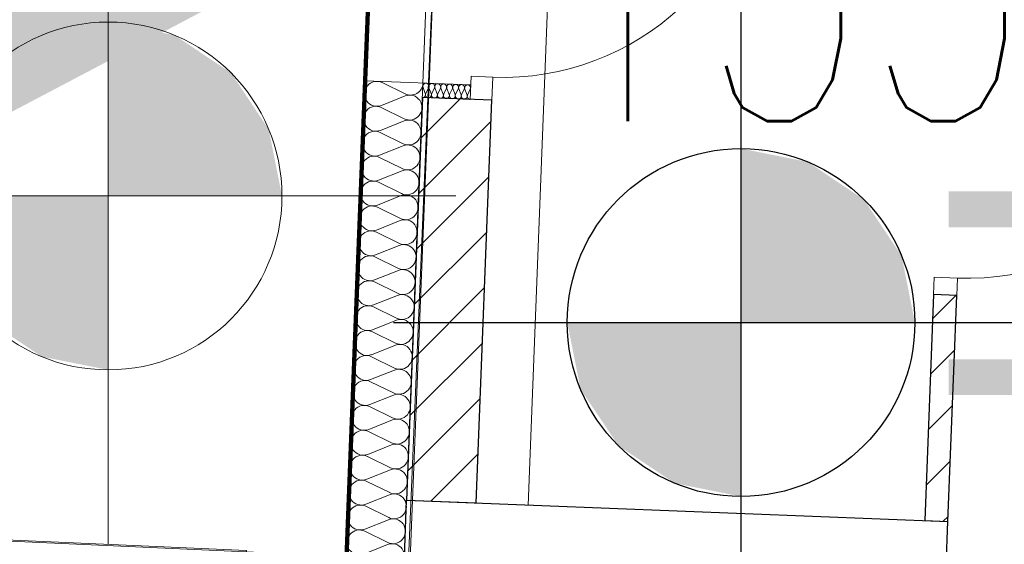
# Model space of a CAD drawing. Extents: x -134780 to 5540120, y 74663 to 5964901.
# Tile 34 of 71: x 5539579.07 to 5539582.47, y 5961347.79 to 5961349.6. Entities that reach past the tile are written whole.
import ezdxf

# ---------------------------------------------------------------- set-up
doc = ezdxf.new("R2010")
doc.units = 0
doc.header["$MEASUREMENT"] = 0
doc.set_wipeout_variables(frame=1)
doc.linetypes.add('Krawędzie ukryte', pattern=[150, 100, -50])
doc.linetypes.add('L_0_06', pattern=[2, 1.5, -0.5])
for name, color, linetype, lineweight in [('312_budynek_ewidencyjny_Nr_Pióra__7', 7, 'Continuous', 13), ('312_oznaczenie_budynku_ewidencyjnego_Nr_Pióra__7', 7, 'Continuous', 13), ('Arch wyburzenia_Nr_Pióra__46', 5, 'Continuous', 13), ('arch wypelnienia_Nr_Pióra__118', 7, 'Continuous', 211), ('arch wypelnienia_Nr_Pióra__55', 214, 'Continuous', 25), ('Arch ściany nośne_Nr_Pióra__21', 7, 'Continuous', 9), ('Arch ściany nośne_Nr_Pióra__27', 7, 'Continuous', 30), ('chodnik_Nr_Pióra__7', 7, 'Continuous', 13), ('Drzwi ArchiCAD_Nr_Pióra__27', 7, 'Continuous', 30), ('Drzwi ArchiCAD_Nr_Pióra__5', 7, 'Continuous', 13), ('ib_Nr_Pióra__7', 7, 'Continuous', 13), ('INWENT RZĘDNE_Nr_Pióra__15', 214, 'Continuous', 25), ('INWENT RZĘDNE_Nr_Pióra__21', 7, 'Continuous', 9), ('INWENT.ŚCIANY_Nr_Pióra__1', 7, 'Continuous', 25), ('Istniejące stropy_Nr_Pióra__5', 7, 'Continuous', 13), ('mapa', 7, 'Continuous', 13), ('zasuwa_lub_zawor_Nr_Pióra__7', 7, 'Continuous', 13)]:
    doc.layers.add(name, color=color, linetype=linetype, lineweight=lineweight)
doc.layers.add('Arch ocieplenie', color=7, linetype='Continuous')
doc.layers.add('INWENT RZĘDNE', color=7, linetype='Continuous')
doc.layers.add('Arch ocieplenie_Nr_Pióra__22', color=7, linetype='Continuous', lineweight=9, true_color=0x7f7f7f)
doc.layers.add('Arch okna_Nr_Pióra__4', color=7, linetype='Continuous', lineweight=9, true_color=0x029e21)
doc.styles.add('GENERATED_STYLE_1', font='txt')
doc.styles.add('GENERATED_STYLE_7', font='Simplex.shx', dxfattribs={"bigfont": 'BIGFONT.SHX'})
pattern_1 = [(45, (5539713.8376, 5961225.37486), (-0.09192388, 0.09192388), [])]

# ---------------------------------------------------------------- blocks, each defined once
blk = doc.blocks.new('Koty wysokościowe_21', base_point=(-134464.7, 123618.3))
at = {"layer": 'INWENT RZĘDNE_Nr_Pióra__21', "linetype": 'Continuous'}
for points in [[(-134464.7, 123618.3), (-133864.7, 123618.3), (-133910.4, 123847.9), (-134040.4, 124042.6), (-134235.1, 124172.6), (-134464.7, 124218.3)], [(-134464.7, 123618.3), (-135064.7, 123618.3), (-135019, 123388.7), (-134889, 123194), (-134694.3, 123064), (-134464.7, 123018.3)]]:
    blk.add_hatch(color=256, dxfattribs=at).paths.add_polyline_path(points, flags=0)
for p, q in [((-134464.7, 122418.3), (-134464.7, 124818.3)), ((-135664.7, 123618.3), (-133264.7, 123618.3))]:
    blk.add_line(p, q, dxfattribs=at)
blk.add_circle((-134464.7, 123618.3), 600, dxfattribs=at)
at = {"layer": 'INWENT RZĘDNE_Nr_Pióra__21', "insert": (-138238.1, 123880.3), "char_height": 1200, "attachment_point": 7, "style": 'GENERATED_STYLE_1'}
blk.add_mtext('{85,73}', dxfattribs=at)
blk = doc.blocks.new('Koty wysokościowe_5', base_point=(-132279.6, 123181.6))
at = {"layer": 'INWENT RZĘDNE_Nr_Pióra__15', "linetype": 'Continuous'}
for points in [[(-132279.6, 123181.6), (-131679.6, 123181.6), (-131725.3, 123411.2), (-131855.3, 123605.9), (-132050, 123735.9), (-132279.6, 123781.6)], [(-132279.6, 123181.6), (-132879.6, 123181.6), (-132833.9, 122952), (-132703.8, 122757.3), (-132509.2, 122627.3), (-132279.6, 122581.6)]]:
    blk.add_hatch(color=256, dxfattribs=at).paths.add_polyline_path(points, flags=0)
for p, q in [((-132279.6, 121981.6), (-132279.6, 124381.6)), ((-133479.6, 123181.6), (-131079.6, 123181.6))]:
    blk.add_line(p, q, dxfattribs=at)
blk.add_circle((-132279.6, 123181.6), 600, dxfattribs=at)
at = {"layer": 'INWENT RZĘDNE_Nr_Pióra__15', "insert": (-131614.1, 122708.1), "char_height": 1200, "attachment_point": 7, "style": 'GENERATED_STYLE_1'}
blk.add_mtext('{±0,00}', dxfattribs=at)
blk = doc.blocks.new('Izolacja cieplna 14_38', base_point=(-133215.2, 123951.2))
at = {"layer": 'Arch ocieplenie_Nr_Pióra__22', "linetype": 'Continuous'}
for p, q in [((-133370, 123972.1), (-133377.8, 123992.6)), ((-133358.9, 123991.9), (-133368.3, 123972.1)), ((-133349.4, 123971.3), (-133357.2, 123991.8)), ((-133338.3, 123991.1), (-133347.7, 123971.3)), ((-133328.8, 123970.5), (-133336.6, 123991)), ((-133317.7, 123990.3), (-133327.1, 123970.4)), ((-133308.2, 123969.7), (-133316, 123990.2)), ((-133297.1, 123989.5), (-133306.5, 123969.6)), ((-133287.6, 123968.9), (-133295.4, 123989.4)), ((-133276.5, 123988.7), (-133285.8, 123968.8)), ((-133267, 123968.1), (-133274.8, 123988.6)), ((-133255.9, 123987.9), (-133265.2, 123968)), ((-133246.4, 123967.3), (-133254.1, 123987.8)), ((-133235.3, 123987.1), (-133244.6, 123967.2)), ((-133225.8, 123966.5), (-133233.5, 123987)), ((-133214.7, 123986.3), (-133224, 123966.4))]:
    blk.add_line(p, q, dxfattribs=at)
for centre, start_param, end_param in [((-133368.2, 123996.5), 1.158003, 5.125183), ((-133347.6, 123995.7), 1.158003, 5.125183), ((-133327, 123994.9), 1.158003, 5.125183), ((-133306.4, 123994.1), 1.158003, 5.125183), ((-133285.8, 123993.3), 1.158003, 5.125183), ((-133265.1, 123992.5), 1.158003, 5.125183), ((-133244.5, 123991.7), 1.158003, 5.125183), ((-133223.9, 123990.9), 1.158003, 5.125183), ((-133379.6, 123968.2), 6.283185, 8.266774), ((-133359, 123967.4), 4.299595, 8.266774), ((-133338.4, 123966.6), 4.299595, 8.266774), ((-133317.8, 123965.8), 4.299595, 8.266774), ((-133297.2, 123965), 4.299595, 8.266774), ((-133276.6, 123964.2), 4.299595, 8.266774), ((-133256, 123963.4), 4.299595, 8.266774), ((-133235.4, 123962.6), 4.299595, 8.266774), ((-133214.7, 123961.8), 4.299596, 6.283185)]:
    blk.add_ellipse(centre, major_axis=(-0.4, -10.6), ratio=0.969765, start_param=start_param, end_param=end_param, dxfattribs=at)
blk = doc.blocks.new('Izolacja cieplna 14_24', base_point=(-133378.1, 124007.6))
at = {"layer": 'Arch ocieplenie_Nr_Pióra__22', "linetype": 'Continuous'}
for p, q in [((-133518.5, 124009.4), (-133439.2, 123970.5)), ((-133439.5, 123963.3), (-133521.6, 123930.7)), ((-133521.9, 123923.5), (-133442.5, 123884.5)), ((-133442.8, 123877.3), (-133525, 123844.7)), ((-133525.2, 123837.5), (-133445.9, 123798.6)), ((-133446.2, 123791.3), (-133528.3, 123758.7)), ((-133528.6, 123751.5), (-133449.3, 123712.6)), ((-133449.5, 123705.4), (-133531.7, 123672.8)), ((-133532, 123665.5), (-133452.6, 123626.6)), ((-133452.9, 123619.4), (-133535, 123586.8)), ((-133535.3, 123579.6), (-133456, 123540.6)), ((-133456.3, 123533.4), (-133538.4, 123500.8)), ((-133538.7, 123493.6), (-133459.3, 123454.7)), ((-133459.6, 123447.4), (-133541.8, 123414.8)), ((-133542, 123407.6), (-133462.7, 123368.7)), ((-133463, 123361.5), (-133545.1, 123328.9)), ((-133545.4, 123321.6), (-133466.1, 123282.7)), ((-133466.3, 123275.5), (-133548.5, 123242.9)), ((-133548.8, 123235.7), (-133469.4, 123196.7)), ((-133469.7, 123189.5), (-133551.8, 123156.9)), ((-133552.1, 123149.7), (-133472.8, 123110.8)), ((-133473.1, 123103.5), (-133555.2, 123070.9)), ((-133555.5, 123063.7), (-133476.1, 123024.8)), ((-133476.4, 123017.6), (-133558.6, 122985)), ((-133558.9, 122977.7), (-133479.5, 122938.8)), ((-133479.8, 122931.6), (-133561.9, 122899)), ((-133562.2, 122891.8), (-133482.9, 122852.8)), ((-133483.1, 122845.6), (-133565.3, 122813)), ((-133565.6, 122805.8), (-133486.2, 122766.9)), ((-133486.5, 122759.6), (-133568.7, 122727)), ((-133568.9, 122719.8), (-133489.6, 122680.9)), ((-133489.9, 122673.7), (-133572, 122641)), ((-133572.3, 122633.8), (-133492.9, 122594.9)), ((-133493.2, 122587.7), (-133575.4, 122555.1)), ((-133575.7, 122547.8), (-133496.3, 122508.9)), ((-133496.6, 122501.7), (-133578.7, 122469.1)), ((-133579, 122461.9), (-133499.7, 122423)), ((-133500, 122415.7), (-133582.1, 122383.1)), ((-133582.4, 122375.9), (-133503, 122337)), ((-133503.3, 122329.8), (-133585.5, 122297.1)), ((-133585.7, 122289.9), (-133506.4, 122251)), ((-133506.7, 122243.8), (-133588.8, 122211.2)), ((-133589.1, 122203.9), (-133509.8, 122165)), ((-133510, 122157.8), (-133592.2, 122125.2)), ((-133592.5, 122118), (-133513.1, 122079)), ((-133513.4, 122071.8), (-133595.5, 122039.2)), ((-133595.8, 122032), (-133516.5, 121993.1)), ((-133516.8, 121985.8), (-133598.9, 121953.2))]:
    blk.add_line(p, q, dxfattribs=at)
for centre, start_param, end_param in [((-133537.1, 123970.7), 2.728799, 6.695979), ((-133420.6, 124009.2), 5.870392, 7.853982), ((-133423.9, 123923.3), 5.870392, 9.837571), ((-133540.5, 123884.8), 2.728799, 6.695979), ((-133427.3, 123837.3), 5.870392, 9.837571), ((-133543.8, 123798.8), 2.728799, 6.695979), ((-133430.7, 123751.3), 5.870392, 9.837571), ((-133547.2, 123712.8), 2.728799, 6.695979), ((-133434, 123665.3), 5.870392, 9.837571), ((-133550.6, 123626.8), 2.728799, 6.695979), ((-133437.4, 123579.4), 5.870392, 9.837571), ((-133553.9, 123540.9), 2.728799, 6.695979), ((-133440.8, 123493.4), 5.870392, 9.837571), ((-133557.3, 123454.9), 2.728799, 6.695979), ((-133444.1, 123407.4), 5.870392, 9.837571), ((-133560.6, 123368.9), 2.728799, 6.695979), ((-133447.5, 123321.4), 5.870392, 9.837571), ((-133564, 123282.9), 2.728799, 6.695979), ((-133450.8, 123235.4), 5.870392, 9.837571), ((-133567.4, 123196.9), 2.728799, 6.695979), ((-133454.2, 123149.5), 5.870392, 9.837571), ((-133570.7, 123111), 2.728799, 6.695979), ((-133457.6, 123063.5), 5.870392, 9.837571), ((-133574.1, 123025), 2.728799, 6.695979), ((-133460.9, 122977.5), 5.870392, 9.837571), ((-133577.4, 122939), 2.728799, 6.695979), ((-133464.3, 122891.5), 5.870392, 9.837571), ((-133580.8, 122853), 2.728799, 6.695979), ((-133467.6, 122805.6), 5.870392, 9.837571), ((-133584.2, 122767.1), 2.728799, 6.695979), ((-133471, 122719.6), 5.870392, 9.837571), ((-133587.5, 122681.1), 2.728799, 6.695979), ((-133474.4, 122633.6), 5.870392, 9.837571), ((-133590.9, 122595.1), 2.728799, 6.695979), ((-133477.7, 122547.6), 5.870392, 9.837571), ((-133594.2, 122509.1), 2.728799, 6.695979), ((-133481.1, 122461.7), 5.870392, 9.837571), ((-133597.6, 122423.2), 2.728799, 6.695979), ((-133484.4, 122375.7), 5.870392, 9.837571), ((-133601, 122337.2), 2.728799, 6.695979), ((-133487.8, 122289.7), 5.870392, 9.837571), ((-133604.3, 122251.2), 2.728799, 6.695979), ((-133491.2, 122203.7), 5.870392, 9.837571), ((-133607.7, 122165.2), 2.728799, 6.695979), ((-133494.5, 122117.8), 5.870392, 9.837571), ((-133611, 122079.3), 2.728799, 6.695979), ((-133497.9, 122031.8), 5.870392, 9.837571), ((-133614.4, 121993.3), 2.728799, 6.695979), ((-133501.2, 121945.8), 1.570796, 3.554385)]:
    blk.add_ellipse(centre, major_axis=(-1.7, -43), ratio=0.988721, start_param=start_param, end_param=end_param, dxfattribs=at)
blk = doc.blocks.new('mapa')
at = {"layer": 'arch wypelnienia_Nr_Pióra__55', "linetype": 'Continuous'}
blk.add_hatch(color=252, dxfattribs=at).paths.add_polyline_path([(5539580.0377, 5961349.8087), (5539578.0467, 5961348.7606), (5539578.1345, 5961351.0089)], flags=0)
at = {"layer": 'Arch ściany nośne_Nr_Pióra__21', "linetype": 'Continuous'}
h = blk.add_hatch(dxfattribs=at)
h.set_pattern_fill('Common_Brick', color=252, scale=0.001, style=0, pattern_type=2)
h.set_pattern_definition(pattern_1)
h.paths.add_polyline_path([(5539580.6431, 5961347.9342), (5539580.6974, 5961349.3231), (5539580.4576, 5961349.3325), (5539580.4033, 5961347.9435)], flags=0)
h = blk.add_hatch(dxfattribs=at)
h.set_pattern_fill('Common_Brick', color=252, scale=0.001, style=0, pattern_type=2)
h.set_pattern_definition(pattern_1)
h.paths.add_polyline_path([(5539582.1919, 5961347.8736), (5539582.2718, 5961347.8705), (5539582.3023, 5961348.6499), (5539582.2224, 5961348.653)], flags=0)
at = {"layer": '312_budynek_ewidencyjny_Nr_Pióra__7', "color": 252, "linetype": 'Continuous', "flags": 128}
blk.add_lwpolyline([(5539579.56, 5961326.37), (5539580.53, 5961350.62)], dxfattribs=at)
at = {"layer": 'Arch okna_Nr_Pióra__4', "color": 252, "linetype": 'Continuous'}
for p, q in [((5539580.6256, 5961349.406), (5539580.6224, 5961349.326)), ((5539580.7005, 5961349.403), (5539580.6256, 5961349.406)), ((5539580.7005, 5961349.403), (5539580.6974, 5961349.3231))]:
    blk.add_line(p, q, dxfattribs=at)
blk.add_arc((5539580.7356, 5961350.3023), 0.9, 267.7616, 357.7616, dxfattribs=at)
at = {"layer": 'Arch wyburzenia_Nr_Pióra__46', "color": 252, "linetype": 'Continuous'}
for p, q in [((5539580.2597, 5961349.3902), (5539580.179, 5961347.3268)), ((5539580.6244, 5961349.376), (5539580.2597, 5961349.3902))]:
    blk.add_line(p, q, dxfattribs=at)
at = {"layer": 'arch wypelnienia_Nr_Pióra__118', "linetype": 'Continuous', "flags": 128}
blk.add_lwpolyline([(5539579.0885, 5961327.109), (5539579.0561, 5961326.2796), (5539592.7057, 5961325.7461), (5539592.7381, 5961326.5754), (5539592.4383, 5961326.5872), (5539592.7312, 5961334.0814), (5539592.8773, 5961337.8086), (5539594.9154, 5961337.7289), (5539595.0573, 5961341.3599), (5539593.023, 5961341.4356), (5539593.4687, 5961352.947), (5539593.7684, 5961352.9353), (5539593.7872, 5961353.415), (5539593.2876, 5961353.4345), (5539593.2905, 5961353.5105), (5539586.99, 5961353.68), (5539586.89, 5961350.36), (5539580.53, 5961350.62), (5539580.5363, 5961350.8085), (5539580.0155, 5961350.8259), (5539579.9968, 5961350.3462), (5539580.2966, 5961350.3345), (5539579.3883, 5961327.0973)], close=True, dxfattribs=at)
at = {"layer": 'Arch ściany nośne_Nr_Pióra__27', "color": 252, "linetype": 'Continuous'}
for p, q in [((5539580.4576, 5961349.3325), (5539580.4033, 5961347.9435)), ((5539580.6974, 5961349.3231), (5539580.4576, 5961349.3325)), ((5539580.6431, 5961347.9342), (5539580.6974, 5961349.3231)), ((5539582.2224, 5961348.653), (5539582.1919, 5961347.8736)), ((5539582.3023, 5961348.6499), (5539582.2224, 5961348.653)), ((5539582.2718, 5961347.8705), (5539582.3023, 5961348.6499)), ((5539580.4033, 5961347.9435), (5539580.6431, 5961347.9342)), ((5539582.1919, 5961347.8736), (5539582.2718, 5961347.8705))]:
    blk.add_line(p, q, dxfattribs=at)
at = {"layer": 'chodnik_Nr_Pióra__7', "color": 252, "linetype": 'L_0_06', "flags": 128}
blk.add_lwpolyline([(5539573.8502, 5961350.5155), (5539573.48, 5961350.53), (5539573.4, 5961348.41), (5539573.779, 5961348.4069), (5539573.76, 5961348.04), (5539579.85, 5961347.77), (5539579.782, 5961345.7343), (5539573.9, 5961345.78), (5539575.85, 5961335.03), (5539577.75, 5961324.47), (5539591.47, 5961324.05), (5539596.39, 5961323.97), (5539596.46, 5961321.44), (5539596.5, 5961317.73), (5539595.14, 5961308.47), (5539594.22, 5961302.65), (5539593.77, 5961299.63), (5539593.49, 5961296), (5539591.99, 5961287.81), (5539591.61, 5961282.43), (5539589.13, 5961281.94), (5539589.56, 5961284.8), (5539591.9, 5961299.58), (5539594.42, 5961317.48), (5539594.72, 5961320.57), (5539594.65, 5961322.11), (5539590.73, 5961322.16), (5539578.09, 5961322.67), (5539578.89, 5961318.3), (5539577.2, 5961318.26), (5539576.39, 5961321.74), (5539574.24, 5961333.51), (5539573.16, 5961338.51), (5539571.77, 5961345.69), (5539570.5, 5961345.62), (5539570.5, 5961351.67), (5539570.52, 5961352.22), (5539573.55, 5961351.9), (5539573.87, 5961350.93)], close=True, dxfattribs=at)
at = {"layer": 'Drzwi ArchiCAD_Nr_Pióra__27', "color": 252, "linetype": 'Continuous'}
blk.add_line((5539582.3023, 5961348.6499), (5539582.2224, 5961348.653), dxfattribs=at)
at = {"layer": 'Drzwi ArchiCAD_Nr_Pióra__5', "color": 252, "linetype": 'Continuous'}
for p, q in [((5539582.2224, 5961348.653), (5539582.2247, 5961348.713)), ((5539582.2247, 5961348.713), (5539582.3046, 5961348.7098)), ((5539582.3046, 5961348.7098), (5539582.3023, 5961348.6499)), ((5539582.3023, 5961348.6499), (5539582.2224, 5961348.653))]:
    blk.add_line(p, q, dxfattribs=at)
blk.add_arc((5539582.3398, 5961349.6092), 0.9, 267.7616, 357.7616, dxfattribs=at)
at = {"layer": 'ib_Nr_Pióra__7', "color": 252, "linetype": 'Continuous', "flags": 128}
blk.add_lwpolyline([(5539580.41, 5961347.74), (5539573.76, 5961348.04), (5539573.779, 5961348.4069), (5539573.934, 5961348.406), (5539573.993, 5961350.511), (5539573.8502, 5961350.5155), (5539573.87, 5961350.93), (5539580.53, 5961350.62)], close=True, dxfattribs=at)
at = {"layer": 'INWENT.ŚCIANY_Nr_Pióra__1', "color": 252, "linetype": 'Continuous'}
for p, q in [((5539580.3802, 5961347.354), (5539580.4033, 5961347.9435)), ((5539580.4033, 5961347.9435), (5539582.2718, 5961347.8705)), ((5539582.2601, 5961347.5707), (5539582.2718, 5961347.8705))]:
    blk.add_line(p, q, dxfattribs=at)
at = {"layer": 'Istniejące stropy_Nr_Pióra__5', "color": 252, "linetype": 'Krawędzie ukryte'}
for p, q in [((5539580.4033, 5961347.9435), (5539580.499, 5961350.3917)), ((5539580.8229, 5961347.9271), (5539580.9186, 5961350.3753))]:
    blk.add_line(p, q, dxfattribs=at)
at = {"layer": 'Arch ocieplenie', "color": 252, "linetype": 'Continuous', "lineweight": 9, "xscale": 0.001, "yscale": 0.001, "zscale": 0.001}
for name, p in [('Izolacja cieplna 14_24', (5539580.4595, 5961349.3824)), ('Izolacja cieplna 14_38', (5539580.6224, 5961349.326))]:
    blk.add_blockref(name, p, dxfattribs=at)
at = {"layer": 'INWENT RZĘDNE', "color": 252, "xscale": 0.001, "yscale": 0.001, "zscale": 0.001}
blk.add_blockref('Koty wysokościowe_21', (5539579.3729, 5961348.9932), dxfattribs=at)
at = {"layer": 'INWENT RZĘDNE', "color": 252, "lineweight": 25, "xscale": 0.001, "yscale": 0.001, "zscale": 0.001}
blk.add_blockref('Koty wysokościowe_5', (5539581.558, 5961348.5565), dxfattribs=at)
at = {"layer": '312_oznaczenie_budynku_ewidencyjnego_Nr_Pióra__7', "color": 252, "linetype": 'Continuous', "insert": (5539580.8557, 5961350.2512), "char_height": 1, "attachment_point": 1, "style": 'GENERATED_STYLE_7'}
blk.add_mtext('{\\W0.660000x;155}', dxfattribs=at)

msp = doc.modelspace()

# ---------------------------------------------------------------- block references
at = {"layer": 'mapa', "color": 4, "lineweight": 40}
msp.add_blockref('mapa', (0, 0), dxfattribs=at)

# ---------------------------------------------------------------- next in the draw order: wipeouts: each hides what was drawn before it
msp.add_wipeout([(5539444.713, 5961266.9628), (5539444.713, 5961415.4628), (5539654.713, 5961415.4628), (5539651.713, 5961412.4128), (5539457.213, 5961412.4128), (5539457.213, 5961270.0128), (5539651.713, 5961270.0128), (5539654.713, 5961266.9628)]).dxf.layer = 'zasuwa_lub_zawor_Nr_Pióra__7'

doc.saveas('drawing.dxf')
